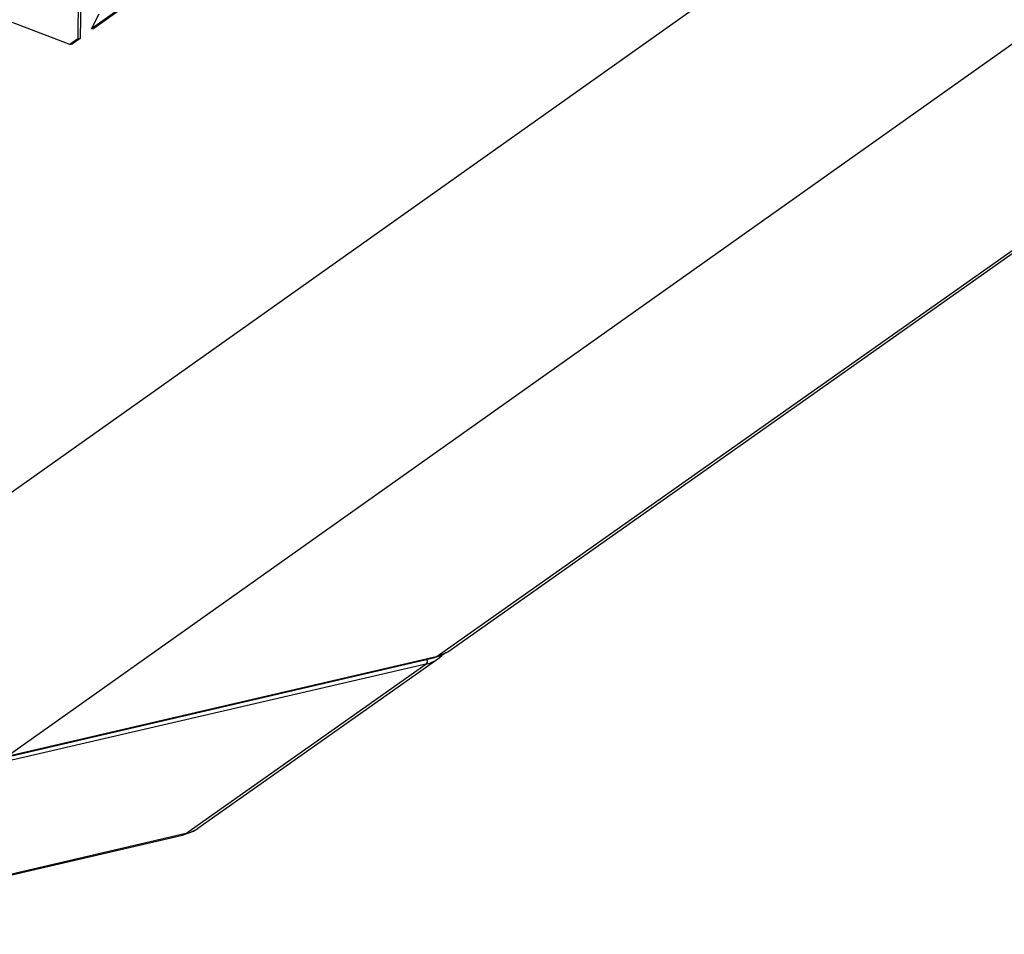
# Paper-space layout 'Sheet' of a CAD drawing. Header units: inches. Extents: x 0.2 to 10.8, y 0.2 to 8.3.
# Tile 6 of 256: x 1.052 to 1.396, y 1.072 to 1.392. Entities that reach past the tile are written whole.
import ezdxf

# ---------------------------------------------------------------- set-up
doc = ezdxf.new("R2010")
doc.units = ezdxf.units.IN
doc.header["$MEASUREMENT"] = 0
doc.layers.get('0').update_dxf_attribs({"lineweight": 5})

psp = doc.layouts.new('Sheet')

# ---------------------------------------------------------------- linework, layer by layer
at = {"color": 0, "linetype": 'ByBlock', "lineweight": -3}
for p, q in [((0.97657, 1.175472), (1.505902, 1.550681)), ((1.197619, 1.169379), (1.71084, 1.531698)), ((1.201786, 1.171182), (1.715281, 1.533694)), ((1.557948, 1.496208), (1.047811, 1.134606)), ((1.073046, 1.43048), (1.0724, 1.385337)), ((1.073897, 1.430677), (1.073251, 1.385534)), ((1.069712, 1.383404), (1.029095, 1.398903)), ((1.091666, 1.399189), (1.077246, 1.388821)), ((1.092517, 1.399386), (1.078097, 1.389019)), ((1.077246, 1.388821), (1.079941, 1.394138)), ((1.077246, 1.388821), (1.078097, 1.389019)), ((1.0724, 1.385337), (1.069712, 1.383404)), ((1.069712, 1.383404), (1.070563, 1.383602)), ((1.073251, 1.385534), (1.070563, 1.383602)), ((1.0724, 1.385337), (1.073251, 1.385534)), ((1.197168, 1.169175), (1.201792, 1.171187)), ((1.198097, 1.16858), (1.199688, 1.169918)), ((1.199688, 1.169918), (1.199938, 1.17038)), ((1.194034, 1.166848), (1.044248, 1.13208)), ((1.047356, 1.134401), (1.197164, 1.169174)), ((1.197619, 1.169379), (1.047811, 1.134606)), ((1.110157, 1.107634), (1.194034, 1.166848)), ((1.198201, 1.168651), (1.114328, 1.109439)), ((1.197619, 1.169379), (1.197165, 1.169174)), ((1.198099, 1.168581), (1.198201, 1.168651)), ((0.959708, 1.072457), (1.108991, 1.107108)), ((1.110157, 1.107634), (0.960875, 1.072982)), ((1.110157, 1.107634), (1.108993, 1.107109))]:
    psp.add_line(p, q, dxfattribs=at)
psp.add_lwpolyline([(1.108993, 1.107109), (1.112838, 1.108525), (1.114327, 1.109438)], dxfattribs=at)
psp.add_arc((1.194596, 1.182418), 0.013384, 283.61401, 284.17936, dxfattribs=at)
for points, knots in [([(1.201075, 1.170764), (1.200593, 1.170469), (1.199555, 1.169946), (1.19845, 1.169586), (1.197875, 1.169441)], [0, 0, 0, 0, 0.4874151, 1, 1, 1, 1]), ([(1.201752, 1.171217), (1.201643, 1.171137), (1.20142, 1.170982), (1.201191, 1.170835), (1.201075, 1.170764)], [0, 0, 0, 0, 0.4983819, 1, 1, 1, 1]), ([(1.194293, 1.16852), (1.194459, 1.168253), (1.194617, 1.167606), (1.194273, 1.167017), (1.194034, 1.166848)], [0, 0, 0, 0, 0.5183627, 1, 1, 1, 1]), ([(1.194034, 1.166848), (1.194677, 1.166998), (1.195907, 1.167374), (1.197064, 1.167943), (1.197596, 1.168266)], [0, 0, 0, 0, 0.5145794, 1, 1, 1, 1]), ([(1.197596, 1.168266), (1.197681, 1.168318), (1.19785, 1.168423), (1.198015, 1.168534), (1.198097, 1.168591)], [0, 0, 0, 0, 0.5013965, 1, 1, 1, 1]), ([(1.110157, 1.107634), (1.110922, 1.107811), (1.11238, 1.108275), (1.113722, 1.109016), (1.114324, 1.109441)], [0, 0, 0, 0, 0.5159774, 1, 1, 1, 1])]:
    psp.add_open_spline(points, degree=3, knots=knots, dxfattribs=at)

doc.saveas('drawing.dxf')
